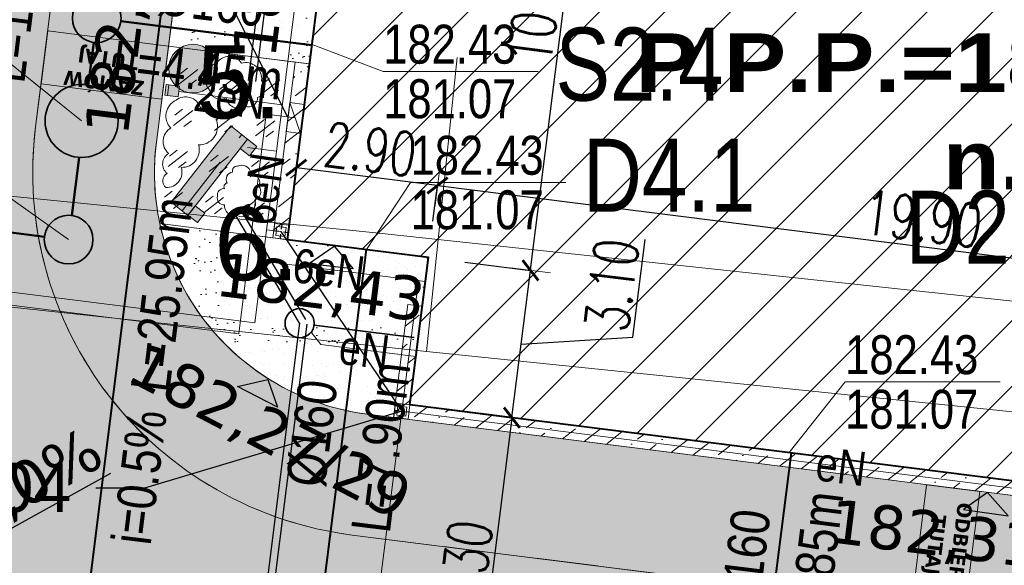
# Model space of a CAD drawing. Header units: millimetres. Extents: x 0 to 6566002, y 0 to 5716629.
# Tile 71 of 99: x 6564844 to 6564864, y 5715918 to 5715929. Entities that reach past the tile are written whole.
import ezdxf
from ezdxf import colors
from ezdxf.entities.mleader import LeaderData, LeaderLine
from ezdxf.enums import TextEntityAlignment as Align
from ezdxf.math import Vec2, Vec3

# ---------------------------------------------------------------- set-up
doc = ezdxf.new("R2010")
doc.units = ezdxf.units.MM
for name, pattern in [('ACAD_ISO04W100', [30, 24, -3, 0, -3]), ('CIĄGŁA', [0]), ('CONTINOUS', [0]), ('DASHED', [19.05, 12.7, -6.35])]:
    doc.linetypes.add(name, pattern=pattern)
doc.layers.add('!! KFC - IS-KT', color=7, linetype='Continuous', lineweight=50, true_color=0xfa7d00)
doc.layers.add('!! KFC - IS-KT-STUDNIE', color=7, linetype='CIĄGŁA', lineweight=35, true_color=0xfa7d00)
doc.layers.add('!! KFC - IS-woda', color=160, linetype='Continuous')
doc.layers.add('E-sieci_en_txt', color=10, linetype='Continuous')
for name, color, linetype, lineweight in [('!IS-KD_OPIS', 64, 'Continuous', 13), ('!IS-KS_OPIS RZĘDNYCH ET.2', 36, 'CONTINOUS', 9), ('E-rys_sieci_nn_Amrest', 10, 'Continuous', 18), ('IS-KD', 64, 'kd_LINE', 40), ('MBC_budynki', 70, 'Continuous', 40), ('MBC_krawezniki', 42, 'Continuous', 20), ('MBC_obszary', 143, 'Continuous', 5), ('MBC_opisy', 255, 'Continuous', 13), ('MBC_opisy_PZT', 255, 'Continuous', 13), ('MBC_oprawy_zew', 12, 'Continuous', 15), ('MBC_oprawy_zew_opisy', 12, 'Continuous', 15), ('MBC_szraf', 143, 'Continuous', 15), ('MBC_sztafaz', 36, 'Continuous', 15), ('MBC_sztafaz_opisy', 36, 'Continuous', 15), ('MBC_widok_cienka', 54, 'Continuous', 5), ('MBC_wymiar_ogolne', 133, 'Continuous', 13), ('pr_rzędne', 5, 'Continuous', 25), ('ps_obrzeze', 218, 'Continuous', 13), ('tf_hatch', 210, 'Continuous', 15), ('USUNIETE SIECI', 7, 'NIEIST_1', 5), ('WZ PRZEPUSTY_nawadnianie', 150, 'Continuous', 25), ('WZ_proj_krzewy', 94, 'Continuous', 20)]:
    doc.layers.add(name, color=color, linetype=linetype, lineweight=lineweight)
doc.styles.add('Arial 5', font='arial.ttf', dxfattribs={"height": 1})
doc.styles.add('HB', font='isocpeui.ttf')
doc.styles.add('MtXpl_Arial_Narrow', font='ARIALN.TTF')
doc.styles.add('SIMPLEX', font='simplex.shx', dxfattribs={"width": 0.7})
doc.styles.get("Standard").update_dxf_attribs({"font": 'arial.ttf'})
doc.styles.add('Style-Verdana', font='verdana.ttf')
doc.styles.add('Zwykły 500', font='simplex.shx', dxfattribs={"width": 0.7, "height": 100})
doc.linetypes.add('kd_LINE', pattern='A,12.7,-5.08,["kd",HB,S=2.54,R=0,X=-3.5,Y=-1.27],-2.35', length=20.13)
doc.linetypes.add('NIEIST_1', pattern='A,20,-0.01,["X",Standard,S=5,R=0,X=-2.54,Y=-2.54],-0.01', length=20.02)
doc.dimstyles.new('maadST', dxfattribs={"dimscale": 0.0075, "dimtxt": 120, "dimasz": 1, "dimexe": 0.25, "dimexo": 100, "dimgap": 15, "dimtad": 1, "dimrnd": 0.1, "dimzin": 0, "dimdsep": 46, "dimtxsty": 'SIMPLEX', "dimblk": 'MaadTick', "dimcen": 0, "dimdle": 0.2, "dimclrd": 256, "dimclre": 256, "dimclrt": 256, "dimadec": 0, "dimazin": 0, "dimtfac": 1, "dimtmove": 1, "dimatfit": 3, "dimldrblk": 'INTEGRAL', "dimfxl": 1, "dimtolj": 1, "dimtzin": 0, "dimarcsym": 0})
pattern_1 = [(217.5, (0, 0), (0.01600031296, -0.48941323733), [0, -0.38608, 0, -0.4318, 0, -0.41275]), (187.5, (0, 0), (-0.44952328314, -0.71682510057), [0, -0.20828, 0, -0.34798, 0, -0.13335]), (147.5, (0.3124, -4e-17), (-0.790992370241, -0.001437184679), [0, -0.127, 0, -0.4572, 0, -0.5969]), (137.5, (0.3124, -4e-17), (-0.76355645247, -0.222929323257), [0, -0.0635, 0, -0.29972, 0, -0.3429])]
pattern_2 = [(217.8154, (6564851.5972, 5715920.57143), (-0.841866, 0.1061225), [0.5, -0.7]), (217.8154, (6564851.38676, 5715920.59797), (-0.841866, 0.1061225), [0.2, -1]), (217.8154, (6564851.5707, 5715920.36097), (-0.841866, 0.1061225), [0.2, -1])]

# ---------------------------------------------------------------- blocks, each defined once
blk = doc.blocks.new('L404 Inground LED')
at = {"color": 0}
for points in [[(-41.25, -41.25), (0, -41.25), (0, 0), (-41.25, 0)], [(-33.75, -33.75), (-7.5, -33.75), (-7.5, -7.5), (-33.75, -7.5)]]:
    blk.add_lwpolyline(points, close=True, dxfattribs=at)
at = {"layer": 'Defpoints', "linetype": 'ACAD_ISO04W100', "ltscale": 0.1}
for p, q in [((-40.95, -20.625), (-0.3, -20.625)), ((-20.625, -0.3), (-20.625, -40.95))]:
    blk.add_line(p, q, dxfattribs=at)
blk = doc.blocks.new('_SITEPLAN_MIC')
at = {"layer": 'MBC_sztafaz'}
h = blk.add_hatch(color=256, dxfattribs=at)
h.dxf.hatch_style = 1
edge = h.paths.add_edge_path()
edge.add_line((0, 27), (22, 27))
edge.add_line((22, 27), (22, 0))
edge.add_line((22, 0), (0, 0))
edge.add_line((0, 0), (0, 27))
at = {"layer": 'tf_hatch', "color": 0, "lineweight": 5}
blk.add_lwpolyline([(0, 27), (22, 27), (22, 0), (0, 0)], close=True, dxfattribs=at)
at = {"layer": 'tf_hatch', "color": 0, "lineweight": 5, "ltscale": 10}
blk.add_lwpolyline([(22, 5), (0, 5)], dxfattribs=at)
blk = doc.blocks.new('*U7')
h = blk.add_hatch(color=0)
h.dxf.hatch_style = 1
h.paths.add_polyline_path([(-198.6, 43.5), (-174.1, 43.5), (-174.1, 68), (-198.6, 68)])
h = blk.add_hatch(color=0)
h.dxf.hatch_style = 1
h.paths.add_polyline_path([(-25, 43.5), (-0.5, 43.5), (-0.5, 68), (-25, 68)])
h = blk.add_hatch(color=0)
h.dxf.hatch_style = 1
h.paths.add_polyline_path([(-199.1, 43.5), (0, 43.5), (0, 0), (-199.1, 0)])
at = {"color": 0, "linetype": 'ByBlock', "lineweight": 5}
for points in [[(-198.6, 43.5), (-174.1, 43.5), (-174.1, 68), (-198.6, 68)], [(-25, 43.5), (-0.5, 43.5), (-0.5, 68), (-25, 68)], [(-199.1, 43.5), (0, 43.5), (0, 0), (-199.1, 0)]]:
    blk.add_lwpolyline(points, close=True, dxfattribs=at)
at = {"color": 0, "linetype": 'DASHED', "lineweight": 5, "ltscale": 10}
blk.add_lwpolyline([(0, 28.6), (-0.1, 28.5), (-199.1, 28.5)], dxfattribs=at)
blk = doc.blocks.new('_None')
blk = doc.blocks.new('MaadTick')
at = {"color": 0}
blk.add_line((0, -54.8), (0, 54.8), dxfattribs=at)
at = {"color": 0, "const_width": 7.5}
blk.add_lwpolyline([(25, 25), (-25, -25)], dxfattribs=at)
blk = doc.blocks.new('*D57')
at = {"layer": 'Defpoints', "color": 0, "transparency": 16777216}
for p in [(6564852.131, 5715924.082), (6564854.226, 5715923.818), (6564851.749, 5715921.056)]:
    blk.add_point(p, dxfattribs=at)
at = {"layer": 'MBC_wymiar_ogolne', "lineweight": -2, "transparency": 16777216}
for p, q in [((6564856.327, 5715922.443), (6564856.58, 5715924.452)), ((6564852.875, 5715923.989), (6564854.227, 5715923.818)), ((6564853.845, 5715920.799), (6564854.225, 5715923.811)), ((6564854.035, 5715922.305), (6564856.327, 5715922.443)), ((6564852.493, 5715920.962), (6564853.846, 5715920.792))]:
    blk.add_line(p, q, dxfattribs=at)
at = {"layer": 'MBC_wymiar_ogolne', "lineweight": -2, "transparency": 16777216, "xscale": 0.0075, "yscale": 0.0075, "zscale": 0.0075}
for p, rotation in [((6564854.226, 5715923.818), 82.8154014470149), ((6564853.844, 5715920.792), 262.8154014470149)]:
    blk.add_blockref('MaadTick', p, dxfattribs=dict(at, rotation=rotation))
at = {"layer": 'MBC_wymiar_ogolne', "transparency": 16777216, "insert": (6564855.895, 5715923.518), "char_height": 0.9, "attachment_point": 5, "rotation": 82.8154, "style": 'SIMPLEX'}
blk.add_mtext('\\A1;3.10', dxfattribs=at)
blk = doc.blocks.new('_Integral')
at = {"color": 0, "linetype": 'ByBlock', "lineweight": -2}
for centre, start, end in [((0.4, -0.1), 102, 168), ((-0.4, 0.1), 282, 348)]:
    blk.add_arc(centre, 0.454, start, end, dxfattribs=at)
blk = doc.blocks.new('*D58')
at = {"layer": 'Defpoints', "color": 0, "transparency": 16777216}
for p in [(6564855.581, 5715934.573), (6564857.276, 5715934.359), (6564852.131, 5715924.082)]:
    blk.add_point(p, dxfattribs=at)
at = {"layer": 'MBC_wymiar_ogolne', "lineweight": -2, "transparency": 16777216}
for p, q in [((6564854.227, 5715923.826), (6564855.58, 5715934.566)), ((6564856.532, 5715934.453), (6564855.579, 5715934.573)), ((6564852.875, 5715923.989), (6564854.227, 5715923.818))]:
    blk.add_line(p, q, dxfattribs=at)
at = {"layer": 'MBC_wymiar_ogolne', "lineweight": -2, "transparency": 16777216, "xscale": 0.0075, "yscale": 0.0075, "zscale": 0.0075}
for p, rotation in [((6564855.581, 5715934.573), 82.81540142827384), ((6564854.226, 5715923.818), 262.8154014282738)]:
    blk.add_blockref('MaadTick', p, dxfattribs=dict(at, rotation=rotation))
at = {"layer": 'MBC_wymiar_ogolne', "transparency": 16777216, "insert": (6564854.345, 5715929.266), "char_height": 0.9, "attachment_point": 5, "rotation": 82.8154, "style": 'SIMPLEX'}
blk.add_mtext('\\A1;10.80', dxfattribs=at)
blk = doc.blocks.new('*D65')
at = {"layer": 'Defpoints', "color": 0, "transparency": 16777216}
for p in [(6564851.749, 5715921.056), (6564853.056, 5715914.542), (6564853.761, 5715914.453)]:
    blk.add_point(p, dxfattribs=at)
at = {"layer": 'MBC_wymiar_ogolne', "lineweight": -2, "transparency": 16777216}
for p, q in [((6564852.493, 5715920.962), (6564853.846, 5715920.792)), ((6564853.843, 5715920.784), (6564853.057, 5715914.549)), ((6564853.017, 5715914.547), (6564853.054, 5715914.542))]:
    blk.add_line(p, q, dxfattribs=at)
at = {"layer": 'MBC_wymiar_ogolne', "lineweight": -2, "transparency": 16777216, "xscale": 0.0075, "yscale": 0.0075, "zscale": 0.0075}
for p, rotation in [((6564853.844, 5715920.792), 82.81540142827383), ((6564853.056, 5715914.542), 262.8154014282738)]:
    blk.add_blockref('MaadTick', p, dxfattribs=dict(at, rotation=rotation))
at = {"layer": 'MBC_wymiar_ogolne', "transparency": 16777216, "insert": (6564852.892, 5715917.737), "char_height": 0.9, "attachment_point": 5, "rotation": 82.8154, "style": 'SIMPLEX'}
blk.add_mtext('\\A1;6.30', dxfattribs=at)
blk = doc.blocks.new('*D67')
at = {"layer": 'Defpoints', "color": 0, "transparency": 16777216}
for p in [(6564845.751, 5715916.175), (6564839.648, 5715915.728), (6564845.601, 5715914.977)]:
    blk.add_point(p, dxfattribs=at)
at = {"layer": 'MBC_wymiar_ogolne', "lineweight": -2, "transparency": 16777216}
for p, q in [((6564841.928, 5715917.495), (6564839.8, 5715917.764)), ((6564842.775, 5715916.55), (6564841.928, 5715917.495)), ((6564839.741, 5715916.472), (6564839.799, 5715916.927)), ((6564839.806, 5715916.924), (6564845.744, 5715916.176)), ((6564845.694, 5715915.722), (6564845.752, 5715916.177))]:
    blk.add_line(p, q, dxfattribs=at)
at = {"layer": 'MBC_wymiar_ogolne', "lineweight": -2, "transparency": 16777216, "xscale": 0.0075, "yscale": 0.0075, "zscale": 0.0075}
for p, rotation in [((6564839.799, 5715916.925), 172.81540194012), ((6564845.751, 5715916.175), 352.81540194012)]:
    blk.add_blockref('MaadTick', p, dxfattribs=dict(at, rotation=rotation))
at = {"layer": 'MBC_wymiar_ogolne', "transparency": 16777216, "insert": (6564840.934, 5715918.188), "char_height": 0.9, "attachment_point": 5, "rotation": 352.8154, "style": 'SIMPLEX'}
blk.add_mtext('\\A1;6.00', dxfattribs=at)
blk = doc.blocks.new('*D89')
at = {"layer": 'Defpoints', "color": 0, "transparency": 16777216}
for p in [(6564849.415, 5715925.926), (6564849.229, 5715924.448), (6564852.131, 5715924.082)]:
    blk.add_point(p, dxfattribs=at)
at = {"layer": 'MBC_wymiar_ogolne', "lineweight": -2, "transparency": 16777216}
for p, q in [((6564849.323, 5715925.192), (6564849.415, 5715925.927)), ((6564852.309, 5715925.561), (6564849.423, 5715925.925)), ((6564852.224, 5715924.826), (6564852.317, 5715925.562))]:
    blk.add_line(p, q, dxfattribs=at)
at = {"layer": 'MBC_wymiar_ogolne', "lineweight": -2, "transparency": 16777216, "xscale": 0.0075, "yscale": 0.0075, "zscale": 0.0075}
for p, rotation in [((6564849.415, 5715925.926), 172.8154216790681), ((6564852.317, 5715925.56), 352.815421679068)]:
    blk.add_blockref('MaadTick', p, dxfattribs=dict(at, rotation=rotation))
at = {"layer": 'MBC_wymiar_ogolne', "transparency": 16777216, "insert": (6564850.936, 5715926.301), "char_height": 0.9, "attachment_point": 5, "rotation": 352.8154, "style": 'SIMPLEX'}
blk.add_mtext('\\A1;2.90', dxfattribs=at)
blk = doc.blocks.new('*D90')
at = {"layer": 'Defpoints', "color": 0, "transparency": 16777216}
for p in [(6564852.131, 5715924.082), (6564872.11, 5715923.065), (6564871.847, 5715920.975)]:
    blk.add_point(p, dxfattribs=at)
at = {"layer": 'MBC_wymiar_ogolne', "lineweight": -2, "transparency": 16777216}
for p, q in [((6564852.224, 5715924.826), (6564852.317, 5715925.562)), ((6564852.324, 5715925.559), (6564872.103, 5715923.066)), ((6564871.94, 5715921.719), (6564872.11, 5715923.067))]:
    blk.add_line(p, q, dxfattribs=at)
at = {"layer": 'MBC_wymiar_ogolne', "lineweight": -2, "transparency": 16777216, "xscale": 0.0075, "yscale": 0.0075, "zscale": 0.0075}
for p, rotation in [((6564852.317, 5715925.56), 172.8154217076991), ((6564872.11, 5715923.065), 352.8154217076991)]:
    blk.add_blockref('MaadTick', p, dxfattribs=dict(at, rotation=rotation))
at = {"layer": 'MBC_wymiar_ogolne', "transparency": 16777216, "insert": (6564862.284, 5715924.87), "char_height": 0.9, "attachment_point": 5, "rotation": 352.8154, "style": 'SIMPLEX'}
blk.add_mtext('\\A1;19.90', dxfattribs=at)

msp = doc.modelspace()

# ---------------------------------------------------------------- hatches: boundary and pattern name
at = {"layer": 'MBC_szraf'}
h = msp.add_hatch(dxfattribs=at)
h.set_pattern_fill('GOST_GLASS', color=64, scale=0.1, angle=180)
h.set_pattern_definition(pattern_2)
h.paths.add_polyline_path([(6564879.763, 5715911.175), (6564879.481, 5715908.937), (6564891.437, 5715909.385), (6564891.628, 5715911), (6564886.668, 5715911.625), (6564886.504, 5715910.325)])
h.paths.add_polyline_path([(6564846.159, 5715915.411), (6564845.659, 5715911.442), (6564868.704, 5715908.537), (6564877.253, 5715908.854), (6564877.58, 5715911.45)])
edge = h.paths.add_edge_path()
edge.add_line((6564839.417, 5715917.894), (6564837.249, 5715920.687))
edge.add_line((6564837.249, 5715920.687), (6564839.5, 5715938.545))
edge.add_line((6564839.5, 5715938.545), (6564842.293, 5715940.713))
edge.add_line((6564842.293, 5715940.713), (6564843.356, 5715949.146))
edge.add_line((6564843.356, 5715949.146), (6564840.213, 5715949.543))
edge.add_arc((6564851.909, 5715940.301), 14.906, 141.6866, 144.249)
edge.add_line((6564839.811, 5715949.011), (6564835.241, 5715912.756))
edge.add_line((6564835.241, 5715912.756), (6564838.714, 5715912.318))
edge.add_line((6564838.714, 5715912.318), (6564839.417, 5715917.894))
edge = h.paths.add_edge_path()
edge.add_line((6564855.758, 5715947.583), (6564855.133, 5715942.622))
edge.add_arc((6564855.758, 5715947.583), 5, 262.8154, 352.8154)
edge.add_line((6564860.719, 5715946.958), (6564855.758, 5715947.583))
edge = h.paths.add_edge_path()
edge.add_arc((6564856.033, 5715949.766), 5, 13.9156, 82.8154)
edge.add_line((6564856.659, 5715954.727), (6564853.848, 5715955.081))
edge.add_arc((6564851.909, 5715940.301), 14.906, 82.5263, 121.066)
edge.add_line((6564844.217, 5715953.07), (6564860.887, 5715950.968))
at = {"layer": 'MBC_szraf', "true_color": 0x636466, "transparency": 33554687}
h = msp.add_hatch(dxfattribs=at)
h.set_pattern_fill('DOTS', color=251, scale=0.3)
edge = h.paths.add_edge_path()
edge.add_line((6564890.021, 5715938.225), (6564890.646, 5715943.185))
edge.add_line((6564890.646, 5715943.185), (6564890.921, 5715945.368))
edge.add_arc((6564895.882, 5715944.743), 5, 82.8154, 172.8154, ccw=False)
edge.add_line((6564896.507, 5715949.703), (6564887.889, 5715950.79))
edge.add_arc((6564887.82, 5715950.295), 0.5, -29.8834, 82.0755, ccw=False)
edge.add_arc((6564895.911, 5715944.735), 9.319, 145.2621, 172.7932)
edge.add_line((6564886.666, 5715945.904), (6564886.391, 5715943.722))
edge.add_arc((6564881.43, 5715944.347), 5, 262.8154, 352.8154, ccw=False)
edge.add_line((6564880.805, 5715939.386), (6564866.716, 5715941.162))
edge.add_line((6564866.716, 5715941.162), (6564864.335, 5715941.462))
edge.add_line((6564864.335, 5715941.462), (6564865.235, 5715948.606))
edge.add_arc((6564856.033, 5715949.766), 9.275, 352.8154, 380.2166)
edge.add_arc((6564865.206, 5715953.144), 0.5, 82.7802, 200.2166, ccw=False)
edge.add_line((6564865.269, 5715953.64), (6564856.659, 5715954.727))
edge.add_arc((6564856.033, 5715949.766), 5, -7.1846, 82.8154, ccw=False)
edge.add_line((6564860.994, 5715949.141), (6564860.719, 5715946.958))
edge.add_arc((6564855.758, 5715947.583), 5, 262.8154, 352.8154, ccw=False)
edge.add_line((6564855.133, 5715942.622), (6564842.731, 5715944.186))
edge.add_line((6564842.731, 5715944.186), (6564842.293, 5715940.713))
edge.add_line((6564842.293, 5715940.713), (6564839.417, 5715917.894))
edge.add_line((6564839.417, 5715917.894), (6564839.214, 5715916.287))
edge.add_line((6564839.214, 5715916.287), (6564846.159, 5715915.411))
edge.add_line((6564846.159, 5715915.411), (6564877.58, 5715911.45))
edge.add_line((6564877.58, 5715911.45), (6564879.763, 5715911.175))
edge.add_line((6564879.763, 5715911.175), (6564886.504, 5715910.325))
edge.add_line((6564886.504, 5715910.325), (6564886.668, 5715911.625))
edge.add_line((6564886.668, 5715911.625), (6564887.918, 5715921.547))
edge.add_line((6564887.918, 5715921.547), (6564888.031, 5715922.439))
edge.add_line((6564888.031, 5715922.439), (6564888.343, 5715924.92))
edge.add_line((6564888.343, 5715924.92), (6564888.457, 5715925.823))
edge.add_line((6564888.457, 5715925.823), (6564890.021, 5715938.225))
edge = h.paths.add_edge_path(flags=16)
edge.add_line((6564877.569, 5715933.747), (6564850.414, 5715937.17))
edge.add_arc((6564849.801, 5715932.158), 5.049, 83.0282, 166.577)
edge.add_line((6564844.89, 5715933.33), (6564844.062, 5715926.762))
edge.add_arc((6564851.503, 5715925.824), 7.5, 172.8154, 262.8154)
edge.add_line((6564850.565, 5715918.383), (6564876.53, 5715915.11))
edge.add_arc((6564877.155, 5715920.071), 5, 262.8154, 352.8154)
edge.add_line((6564882.116, 5715919.446), (6564883.257, 5715928.494))
edge.add_arc((6564878.209, 5715928.577), 5.049, 359.0538, 442.6026)
edge.add_arc((6564856.328, 5715760.048), 174.992, 82.60258, 83.02822)
edge = h.paths.add_edge_path()
edge.add_line((6564900.184, 5715949.24), (6564899.872, 5715946.76))
edge.add_arc((6564897.391, 5715947.072), 2.5, 352.8154, 442.8133)
edge.add_line((6564897.704, 5715949.553), (6564900.184, 5715949.24))
at = {"layer": 'MBC_szraf', "transparency": 33554559}
h = msp.add_hatch(dxfattribs=at)
h.set_pattern_fill('AR-SAND', color=210, scale=0.01, angle=180)
h.set_pattern_definition(pattern_1)
h.paths.add_polyline_path([(6564881.43, 5715944.347), (6564867.143, 5715946.148), (6564866.518, 5715941.187), (6564880.805, 5715939.386)])
h.paths.add_polyline_path([(6564842.293, 5715940.713), (6564839.5, 5715938.545), (6564837.249, 5715920.687), (6564839.417, 5715917.894)])
h.paths.add_polyline_path([(6564855.758, 5715947.583), (6564843.356, 5715949.146), (6564842.731, 5715944.186), (6564855.133, 5715942.622)])
edge = h.paths.add_edge_path()
edge.add_line((6564852.894, 5715936.857), (6564850.414, 5715937.17))
edge.add_arc((6564849.801, 5715932.158), 5.049, 83.0282, 166.577)
edge.add_line((6564844.89, 5715933.33), (6564844.062, 5715926.762))
edge.add_arc((6564851.503, 5715925.824), 7.5, 172.8154, 262.8154)
edge.add_line((6564850.565, 5715918.383), (6564873.97, 5715915.433))
edge.add_line((6564873.97, 5715915.433), (6564871.803, 5715918.226))
edge.add_line((6564871.803, 5715918.226), (6564850.878, 5715920.864))
edge.add_arc((6564851.503, 5715925.824), 5, 172.8154, 262.8154, ccw=False)
edge.add_line((6564846.543, 5715926.45), (6564847.371, 5715933.018))
edge.add_arc((6564852.281, 5715931.846), 5.049, 83.0282, 166.577, ccw=False)
at = {"layer": 'MBC_szraf'}
h = msp.add_hatch(dxfattribs=at)
h.set_pattern_fill('GOST_GLASS', color=64, scale=0.1, angle=180)
h.set_pattern_definition(pattern_2)
edge = h.paths.add_edge_path()
edge.add_line((6564846.616, 5715924.767), (6564848.935, 5715924.475))
edge.add_line((6564848.935, 5715924.475), (6564849.391, 5715928.096))
edge.add_line((6564849.391, 5715928.096), (6564846.792, 5715928.424))
edge.add_line((6564846.792, 5715928.424), (6564846.543, 5715926.45))
edge.add_arc((6564851.503, 5715925.824), 5, 172.8154, 192.2056)
edge = h.paths.add_edge_path()
edge.add_line((6564850.329, 5715935.538), (6564849.804, 5715931.371))
edge.add_line((6564849.804, 5715931.371), (6564847.204, 5715931.698))
edge.add_line((6564847.204, 5715931.698), (6564847.371, 5715933.018))
edge.add_arc((6564852.281, 5715931.846), 5.049, 129.1148, 166.577, ccw=False)
edge.add_arc((6564852.281, 5715931.846), 5.049, 83.0282, 129.1148, ccw=False)
edge.add_line((6564852.894, 5715936.857), (6564863.515, 5715935.518))
edge.add_line((6564863.515, 5715935.518), (6564863.466, 5715935.131))
edge.add_line((6564863.466, 5715935.131), (6564857.171, 5715935.925))
edge.add_line((6564857.171, 5715935.925), (6564857.016, 5715934.695))
edge.add_line((6564857.016, 5715934.695), (6564850.329, 5715935.538))
edge = h.paths.add_edge_path()
edge.add_arc((6564878.209, 5715928.577), 5.049, -0.9462, 82.6026, ccw=False)
edge.add_line((6564883.257, 5715928.494), (6564882.893, 5715925.607))
edge.add_line((6564882.893, 5715925.607), (6564881.404, 5715925.795))
edge.add_line((6564881.404, 5715925.795), (6564882.099, 5715931.301))
edge.add_line((6564882.099, 5715931.301), (6564877.336, 5715931.901))
edge.add_line((6564877.336, 5715931.901), (6564877.569, 5715933.747))
edge.add_line((6564877.569, 5715933.747), (6564878.859, 5715933.584))
edge = h.paths.add_edge_path()
edge.add_line((6564882.58, 5715923.127), (6564881.092, 5715923.314))
edge.add_line((6564881.092, 5715923.314), (6564880.181, 5715916.091))
edge.add_arc((6564877.155, 5715920.071), 5, 307.2424, 352.8154)
edge.add_line((6564882.116, 5715919.446), (6564882.58, 5715923.127))
edge = h.paths.add_edge_path()
edge.add_line((6564878.047, 5715915.151), (6564878.488, 5715918.653))
edge.add_line((6564878.488, 5715918.653), (6564874.44, 5715919.163))
edge.add_line((6564874.44, 5715919.163), (6564873.97, 5715915.433))
edge.add_line((6564873.97, 5715915.433), (6564876.53, 5715915.11))
edge.add_arc((6564877.155, 5715920.071), 5, 262.8154, 280.273)
h = msp.add_hatch(dxfattribs=at)
h.set_pattern_fill('ANSI31', color=251, scale=0.3, angle=180)
h.paths.add_polyline_path([(6564857.276, 5715934.359), (6564857.431, 5715935.59), (6564863.131, 5715934.871), (6564862.98, 5715933.671), (6564873.283, 5715932.372), (6564871.542, 5715918.561), (6564851.749, 5715921.056), (6564852.131, 5715924.082), (6564849.233, 5715924.447), (6564850.589, 5715935.202)])
h = msp.add_hatch(dxfattribs=at)
h.set_pattern_fill('AR-SAND', color=12, scale=0.01, angle=180)
h.set_pattern_definition([(210.3154, (6564851.59722, 5715920.57143), (-0.0453345, -0.4875716), [0, -0.38608, 0, -0.4318, 0, -0.41275]), (180.3154, (6564851.5972, 5715920.57143), (-0.535645, -0.654977), [0, -0.20828, 0, -0.34798, 0, -0.13335]), (140.3154, (6564851.9072, 5715920.53236), (-0.7849615, 0.097501), [0, -0.127, 0, -0.4572, 0, -0.5969]), (130.3154, (6564851.9072, 5715920.53236), (-0.785442, -0.125684), [0, -0.0635, 0, -0.29972, 0, -0.3429])])
edge = h.paths.add_edge_path()
edge.add_line((6564877.569, 5715933.747), (6564863.515, 5715935.518))
edge.add_line((6564863.515, 5715935.518), (6564863.278, 5715933.633))
edge.add_line((6564863.278, 5715933.633), (6564865.974, 5715933.293))
edge.add_line((6564865.974, 5715933.293), (6564866.011, 5715933.591))
edge.add_line((6564866.011, 5715933.591), (6564873.619, 5715932.632))
edge.add_line((6564873.619, 5715932.632), (6564872.954, 5715927.364))
edge.add_line((6564872.954, 5715927.364), (6564872.657, 5715927.401))
edge.add_line((6564872.657, 5715927.401), (6564872.344, 5715924.921))
edge.add_line((6564872.344, 5715924.921), (6564872.642, 5715924.883))
edge.add_line((6564872.642, 5715924.883), (6564871.803, 5715918.226))
edge.add_line((6564871.803, 5715918.226), (6564873.97, 5715915.433))
edge.add_line((6564873.97, 5715915.433), (6564874.44, 5715919.163))
edge.add_line((6564874.44, 5715919.163), (6564878.488, 5715918.653))
edge.add_line((6564878.488, 5715918.653), (6564878.047, 5715915.151))
edge.add_arc((6564877.155, 5715920.071), 5, 280.273, 307.2424)
edge.add_line((6564880.181, 5715916.091), (6564881.092, 5715923.314))
edge.add_line((6564881.092, 5715923.314), (6564882.58, 5715923.127))
edge.add_line((6564882.58, 5715923.127), (6564882.893, 5715925.607))
edge.add_line((6564882.893, 5715925.607), (6564881.404, 5715925.795))
edge.add_line((6564881.404, 5715925.795), (6564882.099, 5715931.301))
edge.add_line((6564882.099, 5715931.301), (6564877.336, 5715931.901))
edge.add_line((6564877.336, 5715931.901), (6564877.569, 5715933.747))
at = {"layer": 'MBC_szraf', "transparency": 33554559}
h = msp.add_hatch(dxfattribs=at)
h.set_pattern_fill('AR-SAND', color=210, scale=0.01, angle=180)
h.set_pattern_definition(pattern_1)
h.paths.add_polyline_path([(6564847.204, 5715931.698), (6564850.101, 5715931.333), (6564849.689, 5715928.059), (6564846.792, 5715928.424)])
at = {"layer": 'MBC_szraf', "true_color": 0xeba733}
h = msp.add_hatch(dxfattribs=at)
h.set_pattern_fill('ANSI36', color=40, scale=0.1, angle=180)
h.set_pattern_definition([(217.8154, (6564872.3039, 5715939.9539), (-0.244273, -0.5914864), [0.79375, -0.15875, 0, -0.15875])])
h.paths.add_polyline_path([(6564849.689, 5715928.059), (6564849.391, 5715928.096), (6564848.936, 5715924.485), (6564849.233, 5715924.447)])
at = {"layer": 'MBC_szraf', "transparency": 33554559}
h = msp.add_hatch(dxfattribs=at)
h.set_pattern_fill('AR-SAND', color=210, scale=0.01, angle=180)
h.set_pattern_definition(pattern_1)
h.paths.add_polyline_path([(6564846.159, 5715915.411), (6564839.214, 5715916.287), (6564838.714, 5715912.318), (6564845.659, 5715911.442)])
h.paths.add_polyline_path([(6564845.601, 5715914.977), (6564845.225, 5715912.001), (6564839.272, 5715912.751), (6564839.648, 5715915.728)], flags=16)
edge = h.paths.add_edge_path()
edge.add_line((6564851.414, 5715920.796), (6564850.878, 5715920.864))
edge.add_arc((6564851.503, 5715925.824), 5, 192.0837, 262.8159, ccw=False)
edge.add_line((6564846.614, 5715924.778), (6564852.131, 5715924.082))
edge.add_line((6564852.131, 5715924.082), (6564852.004, 5715923.08))
edge.add_line((6564852.004, 5715923.08), (6564851.707, 5715923.118))
edge.add_line((6564851.707, 5715923.118), (6564851.414, 5715920.796))
at = {"layer": 'MBC_szraf', "true_color": 0xeba733}
h = msp.add_hatch(dxfattribs=at)
h.set_pattern_fill('ANSI36', color=40, scale=0.1, angle=180)
h.set_pattern_definition([(217.8154, (6564846.9008, 5715812.4801), (-0.2442729, -0.5914864), [0.79375, -0.15875, 0, -0.15875])])
h.paths.add_polyline_path([(6564851.707, 5715923.118), (6564851.414, 5715920.796), (6564871.803, 5715918.226), (6564872.642, 5715924.883), (6564872.344, 5715924.921), (6564871.542, 5715918.561), (6564851.749, 5715921.056), (6564852.004, 5715923.08)])
at = {"layer": 'WZ_proj_krzewy', "transparency": 33554534}
h = msp.add_hatch(color=63, dxfattribs=at)
h.dxf.hatch_style = 1
edge = h.paths.add_edge_path()
edge.add_arc((6564881.581, 5715920.214), 0.5, 0, 360)
edge = h.paths.add_edge_path()
edge.add_arc((6564881.839, 5715921.902), 0.5, 0, 360)
edge = h.paths.add_edge_path()
edge.add_arc((6564876.912, 5715917.872), 0.5, 0, 360)
edge = h.paths.add_edge_path()
edge.add_arc((6564882.591, 5715926.933), 0.5, 0, 360)
edge = h.paths.add_edge_path()
edge.add_arc((6564882.663, 5715928.604), 0.5, 0, 360)
edge = h.paths.add_edge_path()
edge.add_arc((6564879.53, 5715932.693), 0.5, 0, 360)
edge = h.paths.add_edge_path()
edge.add_arc((6564847.296, 5715927.961), 0.5, 0, 360)
edge = h.paths.add_edge_path()
edge.add_arc((6564848.962, 5715933.094), 0.5, 0, 360)
edge = h.paths.add_edge_path()
edge.add_arc((6564852.256, 5715935.966), 0.5, 0, 360)
edge = h.paths.add_edge_path()
edge.add_arc((6564850.636, 5715954.737), 0.27, 0, 360)
edge = h.paths.add_edge_path()
edge.add_arc((6564849.279, 5715954.524), 0.27, 0, 360)
edge = h.paths.add_edge_path()
edge.add_arc((6564847.873, 5715954.216), 0.27, 0, 360)
edge = h.paths.add_edge_path()
edge.add_arc((6564892.634, 5715946.919), 0.27, 0, 360)
edge = h.paths.add_edge_path()
edge.add_arc((6564891.831, 5715947.05), 0.27, 0, 360)
edge = h.paths.add_edge_path()
edge.add_arc((6564892.518, 5715947.816), 0.27, 0, 360)

# ---------------------------------------------------------------- linework, layer by layer
at = {"layer": '!! KFC - IS-KT', "ltscale": 1.9}
msp.add_line((6564844.244, 5715924.508), (6564842.743, 5715924.697), dxfattribs=at)
for points in [[(6564849.737, 5715928.44), (6564845.813, 5715928.934)], [(6564845.144, 5715927.623), (6564845.255, 5715928.5)], [(6564844.805, 5715924.945), (6564844.956, 5715926.137)]]:
    msp.add_lwpolyline(points, dxfattribs=at)
at = {"layer": '!! KFC - IS-KT-STUDNIE', "ltscale": 1.9}
for centre, radius in [((6564845.317, 5715928.996), 0.5), ((6564845.007, 5715926.886), 0.75), ((6564844.74, 5715924.449), 0.5)]:
    msp.add_circle(centre, radius, dxfattribs=at)
at = {"layer": '!! KFC - IS-woda', "lineweight": 35}
msp.add_line((6564851.834, 5715922.437), (6564849.782, 5715922.695), dxfattribs=at)
msp.add_circle((6564849.485, 5715922.733), 0.3, dxfattribs=at)
at = {"layer": '!IS-KD_OPIS'}
for points in [[(6564850.856, 5715924.243), (6564851.764, 5715925.621), (6564854.95, 5715925.621)], [(6564859.542, 5715920.074), (6564860.689, 5715921.526), (6564863.875, 5715921.526)]]:
    msp.add_lwpolyline(points, dxfattribs=at)
at = {"layer": '!IS-KS_OPIS RZĘDNYCH ET.2'}
for points in [[(6564845.007, 5715926.886), (6564835.733, 5715934.343), (6564832.547, 5715934.343)], [(6564844.74, 5715924.449), (6564835.611, 5715930.937), (6564832.425, 5715930.937)], [(6564849.739, 5715928.456), (6564851.201, 5715927.902), (6564854.387, 5715927.902)]]:
    msp.add_lwpolyline(points, dxfattribs=at)
at = {"layer": 'E-rys_sieci_nn_Amrest'}
for p, q in [((6564848.563, 5715922.737), (6564850.16, 5715935.405)), ((6564847.001, 5715927.488), (6564849.129, 5715927.219)), ((6564849.504, 5715926.631), (6564849.282, 5715927.264)), ((6564848.233, 5715922.516), (6564848.801, 5715927.022)), ((6564848.801, 5715927.022), (6564849.393, 5715926.947)), ((6564848.413, 5715926.343), (6564849.009, 5715926.268)), ((6564849.101, 5715924.614), (6564848.805, 5715924.652)), ((6564837.383, 5715924.146), (6564848.563, 5715922.737)), ((6564848.724, 5715924.009), (6564852.068, 5715923.586)), ((6564837.072, 5715923.923), (6564848.233, 5715922.516)), ((6564851.584, 5715920.928), (6564851.923, 5715923.605)), ((6564849.724, 5715922.551), (6564849.922, 5715922.294)), ((6564849.922, 5715922.294), (6564851.874, 5715922.048)), ((6564851.584, 5715920.928), (6564850.752, 5715914.328)), ((6564851.584, 5715920.928), (6564871.674, 5715918.391))]:
    msp.add_line(p, q, dxfattribs=at)
msp.add_lwpolyline([(6564849.504, 5715926.631), (6564849.579, 5715927.226), (6564849.282, 5715927.264), (6564849.206, 5715926.668)], close=True, dxfattribs=at)
at = {"layer": 'IS-KD', "linetype": 'ByBlock', "ltscale": 0.3}
for p, q in [((6564849.944, 5715917.01), (6564850.856, 5715924.243)), ((6564859.579, 5715920.069), (6564859.047, 5715915.855))]:
    msp.add_line(p, q, dxfattribs=at)
msp.add_lwpolyline([(6564845.205, 5715917.607), (6564848.276, 5715942.173)], dxfattribs=at)
at = {"layer": 'MBC_budynki'}
msp.add_lwpolyline([(6564857.276, 5715934.359), (6564857.431, 5715935.59), (6564863.131, 5715934.871), (6564862.98, 5715933.671), (6564873.283, 5715932.372), (6564871.542, 5715918.561), (6564851.749, 5715921.056), (6564852.131, 5715924.082), (6564849.233, 5715924.447), (6564850.589, 5715935.202)], close=True, dxfattribs=at)
at = {"layer": 'MBC_krawezniki', "color": 160, "linetype": 'DASHED', "ltscale": 0.1}
msp.add_lwpolyline([(6564852.894, 5715936.857), (6564850.414, 5715937.17, 0.381607), (6564844.89, 5715933.33), (6564844.062, 5715926.762, 0.414214), (6564850.565, 5715918.383), (6564873.97, 5715915.433)], format="xyb", dxfattribs=at)
at = {"layer": 'MBC_krawezniki', "color": 132}
msp.add_lwpolyline([(6564847.204, 5715931.698), (6564846.792, 5715928.424)], dxfattribs=at)
at = {"layer": 'MBC_krawezniki'}
for points in [[(6564846.792, 5715928.424), (6564846.543, 5715926.45, 0.084307), (6564846.614, 5715924.777, 0.084307)], [(6564851.414, 5715920.796), (6564871.803, 5715918.226), (6564873.97, 5715915.433), (6564876.53, 5715915.11, 0.076321), (6564878.047, 5715915.151)]]:
    msp.add_lwpolyline(points, format="xyb", dxfattribs=at)
at = {"layer": 'MBC_krawezniki', "color": 132, "true_color": 0x00cccc}
msp.add_lwpolyline([(6564846.614, 5715924.777, 0.318775), (6564850.878, 5715920.864), (6564851.414, 5715920.796)], format="xyb", dxfattribs=at)
at = {"layer": 'MBC_obszary'}
for points in [[(6564852.894, 5715936.857), (6564850.414, 5715937.17, 0.381607), (6564844.89, 5715933.33), (6564844.062, 5715926.762, 0.414214), (6564850.565, 5715918.383), (6564873.97, 5715915.433), (6564871.803, 5715918.226), (6564850.878, 5715920.864, -0.414214), (6564846.543, 5715926.45), (6564847.371, 5715933.018, -0.381607)], [(6564877.569, 5715933.747), (6564850.414, 5715937.17, 0.381607), (6564844.89, 5715933.33), (6564844.062, 5715926.762, 0.414214), (6564850.565, 5715918.383), (6564876.53, 5715915.11, 0.414214), (6564882.116, 5715919.446), (6564883.257, 5715928.494, 0.381607), (6564878.859, 5715933.584, 0.001857)], [(6564846.614, 5715924.778), (6564848.936, 5715924.485), (6564849.391, 5715928.096), (6564846.792, 5715928.424), (6564846.543, 5715926.45, 0.084286)], [(6564851.414, 5715920.796), (6564850.878, 5715920.864, -0.318815), (6564846.614, 5715924.778), (6564852.131, 5715924.082), (6564852.004, 5715923.08), (6564851.707, 5715923.118)]]:
    msp.add_lwpolyline(points, format="xyb", close=True, dxfattribs=at)
for points in [[(6564847.204, 5715931.698), (6564850.101, 5715931.333), (6564849.689, 5715928.059), (6564846.792, 5715928.424)], [(6564849.689, 5715928.059), (6564849.391, 5715928.096), (6564848.936, 5715924.485), (6564849.233, 5715924.447)], [(6564851.707, 5715923.118), (6564851.414, 5715920.796), (6564871.803, 5715918.226), (6564872.642, 5715924.883), (6564872.344, 5715924.921), (6564871.542, 5715918.561), (6564851.749, 5715921.056), (6564852.004, 5715923.08)]]:
    msp.add_lwpolyline(points, close=True, dxfattribs=at)
at = {"layer": 'MBC_widok_cienka'}
for points in [[(6564846.654, 5715927.333), (6564844.174, 5715927.645), (6564844.311, 5715928.737), (6564846.792, 5715928.424)], [(6564863.454, 5715919.278), (6564863.141, 5715916.798), (6564862.05, 5715916.936), (6564862.362, 5715919.416)]]:
    msp.add_lwpolyline(points, close=True, dxfattribs=at)
for points in [[(6564844.311, 5715928.737), (6564846.792, 5715928.424)], [(6564844.174, 5715927.645), (6564846.654, 5715927.333)]]:
    msp.add_lwpolyline(points, dxfattribs=at)
at = {"layer": 'pr_rzędne', "color": 5, "flags": 128}
for points in [[(6564850.196, 5715924.316), (6564850.586, 5715923.852), (6564849.664, 5715923.954), (6564850.196, 5715924.316)], [(6564848.834, 5715921.579), (6564849.031, 5715921.006), (6564848.209, 5715921.433), (6564848.834, 5715921.579)], [(6564863.609, 5715919.259), (6564863.116, 5715918.906), (6564864.034, 5715918.777), (6564863.609, 5715919.259)]]:
    msp.add_lwpolyline(points, close=True, dxfattribs=at)
msp.add_lwpolyline([(6564845.598, 5715919.646), (6564842.459, 5715917.904), (6564842.823, 5715918.643)], dxfattribs=at)
at = {"layer": 'ps_obrzeze'}
for p, q in [((6564846.792, 5715928.424), (6564849.673, 5715928.061)), ((6564848.936, 5715924.485), (6564849.233, 5715924.447))]:
    msp.add_line(p, q, dxfattribs=at)
at = {"layer": 'ps_obrzeze', "flags": 128}
for points in [[(6564849.393, 5715928.096), (6564848.936, 5715924.485), (6564846.614, 5715924.777)], [(6564852.004, 5715923.08), (6564851.707, 5715923.118), (6564851.414, 5715920.796)]]:
    msp.add_lwpolyline(points, dxfattribs=at)
at = {"layer": 'USUNIETE SIECI', "color": 32, "ltscale": 0.15, "true_color": 0xbb6625, "flags": 128}
msp.add_lwpolyline([(6564813.16, 5715928.39), (6564849.56, 5715924.74), (6564851.05, 5715924.59), (6564879.83, 5715921.5), (6564881.32, 5715921.48), (6564896.779, 5715922.727)], dxfattribs=at)
at = {"layer": 'USUNIETE SIECI', "color": 160, "ltscale": 0.15, "flags": 128}
for points in [[(6564852.09, 5715922.15), (6564852.72, 5715928.19)], [(6564891.299, 5715920.337), (6564880.86, 5715919.4), (6564877.63, 5715919.52), (6564852.09, 5715922.15), (6564837.02, 5715923.76), (6564812.7, 5715926.04)]]:
    msp.add_lwpolyline(points, dxfattribs=at)
at = {"layer": 'WZ PRZEPUSTY_nawadnianie'}
for points in [[(6564848.435, 5715927.713), (6564848.998, 5715932.178)], [(6564848.584, 5715927.694), (6564849.146, 5715932.159)], [(6564849.485, 5715922.733), (6564848.126, 5715925.023)], [(6564849.614, 5715922.809), (6564848.255, 5715925.1)], [(6564849.485, 5715922.733), (6564848.359, 5715913.803)], [(6564849.634, 5715922.714), (6564848.508, 5715913.785)]]:
    msp.add_lwpolyline(points, dxfattribs=at)
at = {"layer": 'WZ_proj_krzewy'}
for points in [[(6564848.29, 5715928.075, 0.520567), (6564847.779, 5715928.076, 0.520567), (6564847.636, 5715927.518, 0.520567), (6564847.973, 5715927.362, 0.520567), (6564848.361, 5715927.183, 0.520567), (6564848.622, 5715927.365, 0.520567), (6564848.705, 5715927.715, 0.520567)], [(6564846.738, 5715925.517, 0.520567), (6564847.054, 5715925.933, 0.520567), (6564847.408, 5715926.397, 0.520567), (6564847.782, 5715926.889, 0.520567), (6564847.446, 5715927.164, 0.520567), (6564846.947, 5715927.31, 0.520567), (6564846.839, 5715926.74, 0.520567), (6564846.796, 5715926.22, 0.520567), (6564846.762, 5715925.809, 0.520567)], [(6564847.94, 5715925.495, 0.520567), (6564847.799, 5715925.339, 0.520567), (6564847.939, 5715925.162, 0.520567), (6564848.178, 5715924.959, 0.520567), (6564848.454, 5715925.031, 0.520567), (6564848.557, 5715925.26, 0.520567), (6564848.65, 5715925.546, 0.520567), (6564848.48, 5715925.82, 0.520567), (6564848.209, 5715925.955, 0.520567), (6564848.106, 5715925.836, 0.520567), (6564847.996, 5715925.611, 0.520567)]]:
    msp.add_lwpolyline(points, format="xyb", close=True, dxfattribs=at)
msp.add_circle((6564847.296, 5715927.961), 0.5, dxfattribs=at)

# ---------------------------------------------------------------- block references
at = {"layer": 'MBC_oprawy_zew', "xscale": 0.007163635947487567, "yscale": 0.007163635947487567, "zscale": 0.007163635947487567, "rotation": 352.8154014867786}
for p in [(6564849.266, 5715924.743), (6564851.749, 5715921.056)]:
    msp.add_blockref('L404 Inground LED', p, dxfattribs=at)
at = {"layer": 'MBC_sztafaz'}
for name, p, xscale, yscale, zscale, rotation in [('_SITEPLAN_MIC', (6564846.747, 5715927.631), 0.01, 0.01, 0.01, 262.8154019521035), ('*U7', (6564846.846, 5715925.215), 0.009999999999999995, 0.009999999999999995, 0.009999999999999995, 231.955786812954)]:
    msp.add_blockref(name, p, dxfattribs=dict(at, xscale=xscale, yscale=yscale, zscale=zscale, rotation=rotation))

# ---------------------------------------------------------------- texts
at = {"layer": '!IS-KD_OPIS', "width": 0.8}
for s, height, p in [('182.43', 0.8, (6564851.764, 5715925.781)), ('D4.1', 1.5, (6564855.304, 5715925.02)), ('181.07', 0.8, (6564851.764, 5715924.661)), ('182.43', 0.8, (6564860.689, 5715921.686)), ('181.07', 0.8, (6564860.689, 5715920.566))]:
    msp.add_text(s, height=height, dxfattribs=at).set_placement(p)
msp.add_text('D2B.4.1', height=1.5, dxfattribs=at).set_placement((6564867.985, 5715923.954), align=Align.RIGHT)
for s, p in [('L=25.95m', (6564846.807, 5715921.29)), ('L=7.90m', (6564851.335, 5715918.4)), ('%%C160', (6564849.999, 5715919.338)), ('L=4.85m', (6564860.23, 5715915.742)), ('%%C160', (6564858.894, 5715916.68))]:
    msp.add_text(s, height=0.8, rotation=83, dxfattribs=at).set_placement(p)
msp.add_text('i=0.5%', height=0.8, rotation=83, dxfattribs=at).set_placement((6564846.759, 5715920.893), align=Align.RIGHT)
at = {"layer": '!IS-KS_OPIS RZĘDNYCH ET.2', "width": 0.8}
for s, rotation, p in [('L=10.20m', 83, (6564843.828, 5715927.639)), ('%%C160', 353, (6564846.54, 5715929.081)), ('L=4.45m', 353, (6564845.602, 5715927.745))]:
    msp.add_text(s, height=0.8, rotation=rotation, dxfattribs=at).set_placement(p)
for s, height, p in [('182.43', 0.8, (6564851.201, 5715928.062)), ('S2.4', 1.5, (6564854.741, 5715927.302)), ('181.07', 0.8, (6564851.201, 5715926.942))]:
    msp.add_text(s, height=height, dxfattribs=at).set_placement(p)
at = {"layer": 'E-rys_sieci_nn_Amrest', "style": 'MtXpl_Arial_Narrow'}
for s, rotation, p in [('2eN', 352.8154, (6564848.055, 5715927.356)), ('6eN', 81.6996, (6564848.727, 5715925.488)), ('6eN', 352.8154, (6564850.086, 5715923.838)), ('eN', 352.8154, (6564850.814, 5715922.183)), ('eN', 352.8154, (6564860.607, 5715919.79))]:
    msp.add_text(s, height=0.7, rotation=rotation, dxfattribs=at).set_placement(p, align=Align.MIDDLE)
at = {"layer": 'MBC_opisy', "char_height": 0.3, "style": 'Zwykły 500'}
for s, insert, width, attachment_point, rotation in [('\\pi-0.10172;{\\fVerdana|b1|i0|c238|p34;\\W0.91;ZAMÓW\\P\\pi0.088973;TUTAJ}', (6564846.167, 5715927.418), 1.59643, 1, 172.1277), ('{\\fVerdana|b1|i0|c238|p34;\\W0.91;ODBIERZ TUTAJ}', (6564862.75, 5715918.154), 1.77381, 5, 262.8154)]:
    msp.add_mtext(s, dxfattribs=dict(at, insert=insert, width=width, attachment_point=attachment_point, rotation=rotation))
at = {"layer": 'MBC_opisy_PZT', "insert": (6564863.117, 5715926.902), "char_height": 1.2, "attachment_point": 5}
msp.add_mtext_dynamic_manual_height_columns('\\pi-3.6,l4.8,t4.8;{\\fArial Black|b0|i0|c238|p34;P.P.P.=182,45 m n.p.m.}', width=16.2017, gutter_width=0.125, heights=[0], dxfattribs=at)
at = {"layer": 'MBC_sztafaz_opisy', "char_height": 1.5, "attachment_point": 1, "style": 'Arial 5'}
for s, insert in [('5.', (6564847.366, 5715928.439)), ('6.', (6564847.732, 5715925.115))]:
    msp.add_mtext_dynamic_manual_height_columns(s, width=2.04397, gutter_width=1.2, heights=[0], dxfattribs=dict(at, insert=insert))
at = {"layer": 'pr_rzędne', "color": 5, "style": 'Style-Verdana'}
for s, rotation, p in [('182,27/29', 82.8154, (6564845.059, 5715926.665)), ('182,43', 82.8154, (6564848.089, 5715928.26)), ('182,43', 352.8154, (6564847.832, 5715924.199)), ('182,27/29', 332.3789, (6564846.3, 5715922.387)), ('2,0%', 29.0205, (6564842.346, 5715919.117)), ('182,31/43', 352.8154, (6564860.431, 5715919.134))]:
    msp.add_text(s, height=0.9, rotation=rotation, dxfattribs=at).set_placement(p, align=Align.TOP_LEFT)

# ---------------------------------------------------------------- dimensions: what is measured, and where the dimension line sits
at = {"layer": 'MBC_wymiar_ogolne'}
for base, p1, p2, angle, picture, middle in [((6564855.581, 5715934.573), (6564852.131, 5715924.082), (6564857.276, 5715934.359), 262.8154, '*D58', (6564854.345, 5715929.266)), ((6564872.11, 5715923.065), (6564852.131, 5715924.082), (6564871.847, 5715920.975), 352.8154, '*D90', (6564862.284, 5715924.87)), ((6564853.056, 5715914.542), (6564851.749, 5715921.056), (6564853.761, 5715914.453), 262.8154, '*D65', (6564852.892, 5715917.737))]:
    dim = msp.add_linear_dim(base=base, p1=p1, p2=p2, angle=angle, dimstyle='maadST', dxfattribs=at)
    dim.commit()
    dim.dimension.update_dxf_attribs({"geometry": picture, "text_midpoint": middle})
dim = msp.add_aligned_dim(p1=(6564852.131, 5715924.082), p2=(6564849.229, 5715924.448), distance=-1.489, dimstyle='maadST', dxfattribs=at)
dim.commit()
dim.dimension.update_dxf_attribs({"geometry": '*D89', "text_midpoint": (6564850.936, 5715926.301)})
for base, p1, p2, angle, picture, middle in [((6564854.226, 5715923.818), (6564851.749, 5715921.056), (6564852.131, 5715924.082), 82.8154, '*D57', (6564856.341, 5715922.555)), ((6564845.751, 5715916.175), (6564839.648, 5715915.728), (6564845.601, 5715914.977), 352.8154, '*D67', (6564841.816, 5715917.51))]:
    dim = msp.add_linear_dim(base=base, p1=p1, p2=p2, angle=angle, dimstyle='maadST', dxfattribs=at)
    dim.commit()
    dim.dimension.update_dxf_attribs({"geometry": picture, "text_midpoint": middle, "dimtype": 161})

# ---------------------------------------------------------------- leaders
at = {"layer": 'E-sieci_en_txt', "lineweight": 13}
ml = msp.add_multileader_mtext('Standard', dxfattribs=at)
ml.set_content('T-PWP', color=256)
ml.set_leader_properties()
ml.set_arrow_properties(name='NONE')
ml.build(insert=Vec2(0, 0))
ml.multileader.update_dxf_attribs({"dogleg_length": 1, "arrow_head_size": 1})
ctx = ml.context
ctx.base_point, ctx.char_height, ctx.arrow_head_size, ctx.landing_gap_size, ctx.plane_origin = Vec3(6564840.563, 5715932.603), 1, 1, 0.5, Vec3(6564846.879, 5715930.339)
ctx.text_align_type = 2
notes = []
notes.append((ctx, [(1, (1, 1, 0), (6564846.399, 5715932.603), (-1, 0), 0.428, [(1, [(6564849.244, 5715926.966)], 0, [])])]))
ctx.mtext.insert, ctx.mtext.alignment, ctx.mtext.line_spacing_factor, ctx.mtext.flow_direction = Vec3(6564845.47, 5715933.103), 3, 0.6, 5
at = {"layer": 'MBC_oprawy_zew_opisy'}
ml = msp.add_multileader_mtext('Standard', dxfattribs=at)
ml.set_content('L404', color=256)
ml.set_leader_properties()
ml.set_arrow_properties(name='NONE')
ml.build(insert=Vec2(0, 0))
ml.multileader.update_dxf_attribs({"dogleg_length": 1, "arrow_head_size": 1})
ctx = ml.context
ctx.base_point, ctx.char_height, ctx.arrow_head_size, ctx.landing_gap_size, ctx.plane_origin = Vec3(6564841.358, 5715919.346), 1, 1, 0.5, Vec3(6564849.107, 5715924.617)
ctx.text_align_type = 2
notes.append((ctx, [(1, (1, 1, 0), (6564846.296, 5715919.346), (-1, 0), 1, [(1, [(6564849.101, 5715924.614), (6564851.584, 5715920.928)], 0, [])])]))
ctx.mtext.insert, ctx.mtext.alignment, ctx.mtext.line_spacing_factor, ctx.mtext.flow_direction = Vec3(6564844.796, 5715919.855), 3, 0.6, 5
for ctx, leaders in notes:
    for number, flags, end, landing, length, lines in leaders:
        leader = LeaderData()
        leader.index, (leader.has_last_leader_line, leader.has_dogleg_vector, leader.attachment_direction) = number, flags
        leader.last_leader_point, leader.dogleg_vector, leader.dogleg_length = Vec3(end), Vec3(landing), length
        for number, points, colour, breaks in lines:
            line = LeaderLine()
            line.index, line.vertices, line.color, line.breaks = number, Vec3.list(points), colors.encode_raw_color(colour), breaks
            leader.lines.append(line)
        ctx.leaders.append(leader)

doc.saveas('drawing.dxf')
